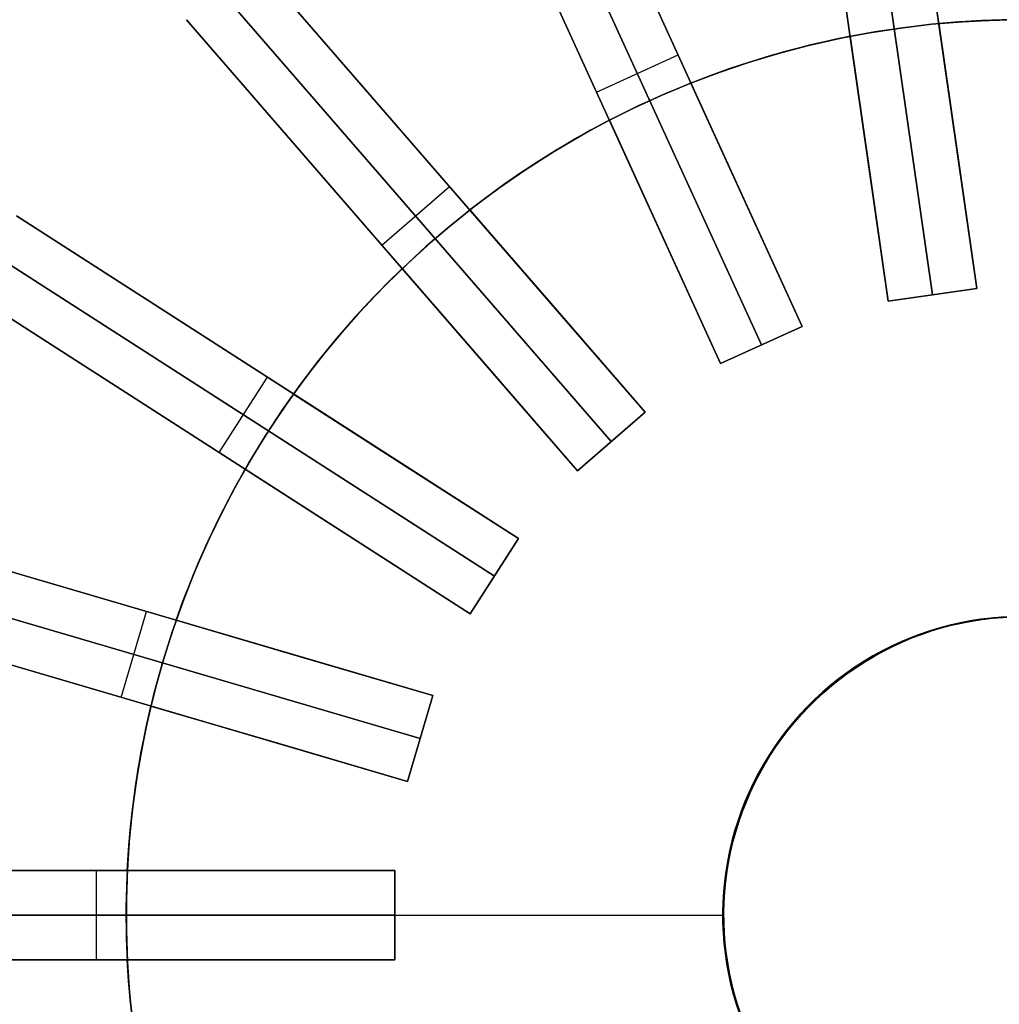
# Model space of a CAD drawing. Header units: millimetres. Extents: x 341 to 1119, y -256 to 516.
# Tile 7 of 18: x 596 to 727, y 118 to 250. Entities that reach past the tile are written whole.
import ezdxf

# ---------------------------------------------------------------- set-up
doc = ezdxf.new("R2010")
doc.units = ezdxf.units.MM

msp = doc.modelspace()

# ---------------------------------------------------------------- linework, layer by layer
for points in [[(723.98, 214), (712.6, 293.18)], [(712.6, 293.18), (723.98, 214)], [(706.66, 292.33), (718.05, 213.15)], [(718.05, 213.15), (706.66, 292.33)], [(700.72, 291.48), (712.11, 212.29)], [(712.11, 212.29), (700.72, 291.48)], [(700.56, 208.9), (667.33, 281.67)], [(667.33, 281.67), (700.56, 208.9)], [(661.87, 279.18), (695.11, 206.41)], [(695.11, 206.41), (661.87, 279.18)], [(656.41, 276.69), (689.65, 203.92)], [(689.65, 203.92), (656.41, 276.69)], [(679.53, 197.41), (627.14, 257.87)], [(627.14, 257.87), (679.53, 197.41)], [(622.6, 253.94), (674.99, 193.48)], [(674.99, 193.48), (622.6, 253.94)], [(731.04, 250), (726.88, 249.96), (722.71, 249.78), (718.56, 249.45), (714.42, 248.98), (710.3, 248.37), (706.21, 247.62), (702.14, 246.72), (698.1, 245.68), (694.11, 244.51), (690.16, 243.19), (686.25, 241.74), (682.4, 240.16), (678.61, 238.44), (674.87, 236.59), (671.21, 234.61), (667.61, 232.51), (664.09, 230.28), (660.65, 227.93), (657.29, 225.47), (654.02, 222.89), (650.85, 220.19), (647.76, 217.39), (644.78, 214.48), (641.9, 211.48), (639.12, 208.37), (636.46, 205.17), (633.91, 201.88), (631.47, 198.5), (629.15, 195.04), (626.96, 191.5), (624.88, 187.88), (622.94, 184.2), (621.12, 180.45), (619.44, 176.64), (617.88, 172.78), (616.47, 168.86), (615.19, 164.9), (614.04, 160.89), (613.04, 156.85), (612.18, 152.77), (611.46, 148.67), (610.88, 144.54), (610.45, 140.4), (610.16, 136.25), (610.02, 132.08), (610.02, 127.92), (610.16, 123.75), (610.45, 119.6), (610.88, 115.46)], [(618.07, 250.01), (670.46, 189.55)], [(670.46, 189.55), (618.07, 250.01)], [(741.12, 249.48), (738.42, 249.7), (735.7, 249.86), (732.96, 249.96), (730.18, 250), (727.39, 249.97), (724.57, 249.88), (721.73, 249.72), (718.88, 249.48)], [(741.12, 249.48), (738.42, 249.7), (735.7, 249.86), (732.96, 249.96), (730.18, 250), (727.39, 249.97), (724.57, 249.88), (721.73, 249.72), (718.88, 249.48)], [(741.12, 249.48), (738.27, 249.72), (735.43, 249.88), (732.61, 249.97), (729.82, 250), (727.04, 249.96), (724.3, 249.86), (721.58, 249.7), (718.88, 249.48)], [(741.12, 249.48), (738.27, 249.72), (735.43, 249.88), (732.61, 249.97), (729.82, 250), (727.04, 249.96), (724.3, 249.86), (721.58, 249.7), (718.88, 249.48)], [(741.12, 249.48), (738.42, 249.7), (735.7, 249.86), (732.96, 249.96), (730.18, 250), (727.39, 249.97), (724.57, 249.88), (721.73, 249.72), (718.88, 249.48)], [(718.88, 249.48), (721.58, 249.7), (724.3, 249.86), (727.04, 249.96), (729.82, 250), (732.61, 249.97), (735.43, 249.88), (738.27, 249.72), (741.12, 249.48)], [(721.42, 231.82), (718.88, 249.48)], [(718.88, 249.48), (721.42, 231.82)], [(721.42, 231.82), (718.88, 249.48)], [(718.88, 249.48), (721.42, 231.82)], [(707, 247.78), (704.36, 247.23), (701.7, 246.62), (699.04, 245.94), (696.37, 245.19), (693.69, 244.38), (691.02, 243.49), (688.34, 242.54), (685.67, 241.51)], [(707, 247.78), (704.36, 247.23), (701.7, 246.62), (699.04, 245.94), (696.37, 245.19), (693.69, 244.38), (691.02, 243.49), (688.34, 242.54), (685.67, 241.51)], [(707, 247.78), (704.2, 247.19), (701.44, 246.55), (698.71, 245.85), (696.02, 245.09), (693.37, 244.27), (690.76, 243.4), (688.19, 242.48), (685.67, 241.51)], [(707, 247.78), (704.2, 247.19), (701.44, 246.55), (698.71, 245.85), (696.02, 245.09), (693.37, 244.27), (690.76, 243.4), (688.19, 242.48), (685.67, 241.51)], [(707, 247.78), (704.36, 247.23), (701.7, 246.62), (699.04, 245.94), (696.37, 245.19), (693.69, 244.38), (691.02, 243.49), (688.34, 242.54), (685.67, 241.51)], [(685.67, 241.51), (688.19, 242.48), (690.76, 243.4), (693.37, 244.27), (696.02, 245.09), (698.71, 245.85), (701.44, 246.55), (704.2, 247.19), (707, 247.78)], [(707, 247.78), (709.54, 230.11)], [(709.54, 230.11), (707, 247.78)], [(707, 247.78), (709.54, 230.11)], [(709.54, 230.11), (707, 247.78)], [(673.03, 240.3), (683.95, 245.29)], [(673.03, 240.3), (683.95, 245.29)], [(693.09, 225.27), (685.67, 241.51)], [(685.67, 241.51), (693.09, 225.27)], [(693.09, 225.27), (685.67, 241.51)], [(685.67, 241.51), (693.09, 225.27)], [(674.75, 236.53), (672.37, 235.26), (669.99, 233.92), (667.63, 232.52), (665.28, 231.05), (662.94, 229.51), (660.62, 227.91), (658.32, 226.24), (656.05, 224.51)], [(674.75, 236.53), (672.37, 235.26), (669.99, 233.92), (667.63, 232.52), (665.28, 231.05), (662.94, 229.51), (660.62, 227.91), (658.32, 226.24), (656.05, 224.51)], [(674.75, 236.53), (672.23, 235.18), (669.76, 233.78), (667.34, 232.34), (664.97, 230.85), (662.66, 229.32), (660.4, 227.75), (658.2, 226.15), (656.05, 224.51)], [(674.75, 236.53), (672.23, 235.18), (669.76, 233.78), (667.34, 232.34), (664.97, 230.85), (662.66, 229.32), (660.4, 227.75), (658.2, 226.15), (656.05, 224.51)], [(674.75, 236.53), (672.37, 235.26), (669.99, 233.92), (667.63, 232.52), (665.28, 231.05), (662.94, 229.51), (660.62, 227.91), (658.32, 226.24), (656.05, 224.51)], [(656.05, 224.51), (658.2, 226.15), (660.4, 227.75), (662.66, 229.32), (664.97, 230.85), (667.34, 232.34), (669.76, 233.78), (672.23, 235.18), (674.75, 236.53)], [(674.75, 236.53), (682.17, 220.29)], [(682.17, 220.29), (674.75, 236.53)], [(674.75, 236.53), (682.17, 220.29)], [(682.17, 220.29), (674.75, 236.53)], [(723.98, 214), (721.42, 231.82)], [(721.42, 231.82), (723.98, 214)], [(723.98, 214), (721.42, 231.82)], [(721.42, 231.82), (723.98, 214)], [(709.54, 230.11), (712.11, 212.29)], [(712.11, 212.29), (709.54, 230.11)], [(709.54, 230.11), (712.11, 212.29)], [(712.11, 212.29), (709.54, 230.11)], [(644.26, 219.78), (653.33, 227.64)], [(644.26, 219.78), (653.33, 227.64)], [(667.74, 211.02), (656.05, 224.51)], [(656.05, 224.51), (667.74, 211.02)], [(667.74, 211.02), (656.05, 224.51)], [(656.05, 224.51), (667.74, 211.02)], [(700.56, 208.9), (693.09, 225.27)], [(693.09, 225.27), (700.56, 208.9)], [(700.56, 208.9), (693.09, 225.27)], [(693.09, 225.27), (700.56, 208.9)], [(662.58, 180.46), (595.28, 223.71)], [(595.28, 223.71), (662.58, 180.46)], [(682.17, 220.29), (689.65, 203.92)], [(689.65, 203.92), (682.17, 220.29)], [(682.17, 220.29), (689.65, 203.92)], [(689.65, 203.92), (682.17, 220.29)], [(592.03, 218.67), (659.33, 175.41)], [(659.33, 175.41), (592.03, 218.67)], [(646.98, 216.65), (645.05, 214.76), (643.15, 212.8), (641.27, 210.79), (639.43, 208.72), (637.62, 206.59), (635.85, 204.4), (634.11, 202.15), (632.42, 199.84)], [(646.98, 216.65), (645.05, 214.76), (643.15, 212.8), (641.27, 210.79), (639.43, 208.72), (637.62, 206.59), (635.85, 204.4), (634.11, 202.15), (632.42, 199.84)], [(646.98, 216.65), (644.94, 214.64), (642.96, 212.61), (641.04, 210.54), (639.19, 208.45), (637.4, 206.33), (635.68, 204.18), (634.02, 202.02), (632.42, 199.84)], [(646.98, 216.65), (644.94, 214.64), (642.96, 212.61), (641.04, 210.54), (639.19, 208.45), (637.4, 206.33), (635.68, 204.18), (634.02, 202.02), (632.42, 199.84)], [(646.98, 216.65), (645.05, 214.76), (643.15, 212.8), (641.27, 210.79), (639.43, 208.72), (637.62, 206.59), (635.85, 204.4), (634.11, 202.15), (632.42, 199.84)], [(632.42, 199.84), (634.02, 202.02), (635.68, 204.18), (637.4, 206.33), (639.19, 208.45), (641.04, 210.54), (642.96, 212.61), (644.94, 214.64), (646.98, 216.65)], [(646.98, 216.65), (658.67, 203.16)], [(658.67, 203.16), (646.98, 216.65)], [(646.98, 216.65), (658.67, 203.16)], [(658.67, 203.16), (646.98, 216.65)], [(712.11, 212.29), (723.98, 214)], [(723.98, 214), (712.11, 212.29)], [(723.98, 214), (712.11, 212.29)], [(723.98, 214), (712.11, 212.29)], [(723.98, 214), (712.11, 212.29)], [(723.98, 214), (712.11, 212.29)], [(712.11, 212.29), (723.98, 214)], [(712.11, 212.29), (723.98, 214)], [(712.11, 212.29), (723.98, 214)], [(588.79, 213.62), (656.09, 170.37)], [(656.09, 170.37), (588.79, 213.62)], [(679.53, 197.41), (667.74, 211.02)], [(667.74, 211.02), (679.53, 197.41)], [(679.53, 197.41), (667.74, 211.02)], [(667.74, 211.02), (679.53, 197.41)], [(689.65, 203.92), (700.56, 208.9)], [(700.56, 208.9), (689.65, 203.92)], [(700.56, 208.9), (689.65, 203.92)], [(700.56, 208.9), (689.65, 203.92)], [(700.56, 208.9), (689.65, 203.92)], [(700.56, 208.9), (689.65, 203.92)], [(689.65, 203.92), (700.56, 208.9)], [(689.65, 203.92), (700.56, 208.9)], [(689.65, 203.92), (700.56, 208.9)], [(622.44, 191.99), (628.93, 202.09)], [(622.44, 191.99), (628.93, 202.09)], [(658.67, 203.16), (670.46, 189.55)], [(670.46, 189.55), (658.67, 203.16)], [(658.67, 203.16), (670.46, 189.55)], [(670.46, 189.55), (658.67, 203.16)], [(647.44, 190.19), (632.42, 199.84)], [(632.42, 199.84), (647.44, 190.19)], [(647.44, 190.19), (632.42, 199.84)], [(632.42, 199.84), (647.44, 190.19)], [(670.46, 189.55), (679.53, 197.41)], [(679.53, 197.41), (670.46, 189.55)], [(679.53, 197.41), (670.46, 189.55)], [(679.53, 197.41), (670.46, 189.55)], [(679.53, 197.41), (670.46, 189.55)], [(679.53, 197.41), (670.46, 189.55)], [(670.46, 189.55), (679.53, 197.41)], [(670.46, 189.55), (679.53, 197.41)], [(670.46, 189.55), (679.53, 197.41)], [(662.58, 180.46), (647.44, 190.19)], [(647.44, 190.19), (662.58, 180.46)], [(662.58, 180.46), (647.44, 190.19)], [(647.44, 190.19), (662.58, 180.46)], [(625.93, 189.75), (624.61, 187.39), (623.34, 184.98), (622.11, 182.52), (620.92, 180.02), (619.78, 177.46), (618.7, 174.86), (617.67, 172.21), (616.7, 169.52)], [(625.93, 189.75), (624.61, 187.39), (623.34, 184.98), (622.11, 182.52), (620.92, 180.02), (619.78, 177.46), (618.7, 174.86), (617.67, 172.21), (616.7, 169.52)], [(625.93, 189.75), (624.54, 187.25), (623.21, 184.74), (621.96, 182.21), (620.77, 179.68), (619.65, 177.15), (618.6, 174.61), (617.61, 172.06), (616.7, 169.52)], [(625.93, 189.75), (624.54, 187.25), (623.21, 184.74), (621.96, 182.21), (620.77, 179.68), (619.65, 177.15), (618.6, 174.61), (617.61, 172.06), (616.7, 169.52)], [(625.93, 189.75), (624.61, 187.39), (623.34, 184.98), (622.11, 182.52), (620.92, 180.02), (619.78, 177.46), (618.7, 174.86), (617.67, 172.21), (616.7, 169.52)], [(616.7, 169.52), (617.61, 172.06), (618.6, 174.61), (619.65, 177.15), (620.77, 179.68), (621.96, 182.21), (623.21, 184.74), (624.54, 187.25), (625.93, 189.75)], [(625.93, 189.75), (640.95, 180.1)], [(640.95, 180.1), (625.93, 189.75)], [(625.93, 189.75), (640.95, 180.1)], [(640.95, 180.1), (625.93, 189.75)], [(651.09, 159.42), (574.33, 181.96)], [(574.33, 181.96), (651.09, 159.42)], [(640.95, 180.1), (656.09, 170.37)], [(656.09, 170.37), (640.95, 180.1)], [(640.95, 180.1), (656.09, 170.37)], [(656.09, 170.37), (640.95, 180.1)], [(656.09, 170.37), (662.58, 180.46)], [(662.58, 180.46), (656.09, 170.37)], [(662.58, 180.46), (656.09, 170.37)], [(662.58, 180.46), (656.09, 170.37)], [(662.58, 180.46), (656.09, 170.37)], [(662.58, 180.46), (656.09, 170.37)], [(656.09, 170.37), (662.58, 180.46)], [(656.09, 170.37), (662.58, 180.46)], [(656.09, 170.37), (662.58, 180.46)], [(572.64, 176.2), (649.4, 153.67)], [(649.4, 153.67), (572.64, 176.2)], [(570.95, 170.45), (647.71, 147.91)], [(647.71, 147.91), (570.95, 170.45)], [(609.33, 159.18), (612.71, 170.69)], [(609.33, 159.18), (612.71, 170.69)], [(633.82, 164.49), (616.7, 169.52)], [(616.7, 169.52), (633.82, 164.49)], [(633.82, 164.49), (616.7, 169.52)], [(616.7, 169.52), (633.82, 164.49)], [(727.57, 169.93), (726.19, 169.82), (724.81, 169.66), (723.43, 169.46), (722.07, 169.21), (720.71, 168.91), (719.37, 168.56), (718.04, 168.17), (716.72, 167.73), (715.42, 167.25), (714.13, 166.72), (712.87, 166.15), (711.62, 165.53), (710.4, 164.87), (709.2, 164.17), (708.03, 163.43), (706.88, 162.64), (705.76, 161.82), (704.67, 160.96), (703.62, 160.06), (702.59, 159.13), (701.59, 158.16), (700.63, 157.16), (699.71, 156.12), (698.82, 155.06), (697.97, 153.96), (697.16, 152.83), (696.38, 151.68), (695.65, 150.5), (694.96, 149.29), (694.31, 148.07), (693.71, 146.82), (693.15, 145.55), (692.63, 144.26), (692.16, 142.95), (691.73, 141.63), (691.35, 140.3), (691.01, 138.95), (690.73, 137.59), (690.49, 136.22), (690.29, 134.85), (690.15, 133.47), (690.05, 132.08), (690.01, 130.69), (690.01, 129.31), (690.05, 127.92), (690.15, 126.53), (690.29, 125.15), (690.49, 123.78), (690.73, 122.41), (691.01, 121.05), (691.35, 119.7), (691.73, 118.37), (692.16, 117.05)], [(692.16, 117.05), (691.73, 118.37), (691.35, 119.7), (691.01, 121.05), (690.73, 122.41), (690.49, 123.78), (690.29, 125.15), (690.15, 126.53), (690.05, 127.92), (690.01, 129.31), (690.01, 130.69), (690.05, 132.08), (690.15, 133.47), (690.29, 134.85), (690.49, 136.22), (690.73, 137.59), (691.01, 138.95), (691.35, 140.3), (691.73, 141.63), (692.16, 142.95), (692.63, 144.26), (693.15, 145.55), (693.71, 146.82), (694.31, 148.07), (694.96, 149.29), (695.65, 150.5), (696.38, 151.68), (697.16, 152.83), (697.97, 153.96), (698.82, 155.06), (699.71, 156.12), (700.63, 157.16), (701.59, 158.16), (702.59, 159.13), (703.62, 160.06), (704.67, 160.96), (705.76, 161.82), (706.88, 162.64), (708.03, 163.43), (709.2, 164.17), (710.4, 164.87), (711.62, 165.53), (712.87, 166.15), (714.13, 166.72), (715.42, 167.25), (716.72, 167.73), (718.04, 168.17), (719.37, 168.56), (720.71, 168.91), (722.07, 169.21), (723.43, 169.46), (724.81, 169.66), (726.19, 169.82), (727.57, 169.93)], [(651.09, 159.42), (633.82, 164.49)], [(633.82, 164.49), (651.09, 159.42)], [(651.09, 159.42), (633.82, 164.49)], [(633.82, 164.49), (651.09, 159.42)], [(647.71, 147.91), (651.09, 159.42)], [(651.09, 159.42), (647.71, 147.91)], [(651.09, 159.42), (647.71, 147.91)], [(651.09, 159.42), (647.71, 147.91)], [(651.09, 159.42), (647.71, 147.91)], [(651.09, 159.42), (647.71, 147.91)], [(647.71, 147.91), (651.09, 159.42)], [(647.71, 147.91), (651.09, 159.42)], [(647.71, 147.91), (651.09, 159.42)], [(613.31, 158.01), (612.71, 155.37), (612.17, 152.7), (611.68, 150), (611.25, 147.26), (610.88, 144.49), (610.57, 141.69), (610.33, 138.86), (610.15, 136)], [(613.31, 158.01), (612.71, 155.37), (612.17, 152.7), (611.68, 150), (611.25, 147.26), (610.88, 144.49), (610.57, 141.69), (610.33, 138.86), (610.15, 136)], [(613.31, 158.01), (612.68, 155.22), (612.12, 152.43), (611.62, 149.66), (611.2, 146.9), (610.84, 144.15), (610.54, 141.41), (610.32, 138.7), (610.15, 136)], [(613.31, 158.01), (612.68, 155.22), (612.12, 152.43), (611.62, 149.66), (611.2, 146.9), (610.84, 144.15), (610.54, 141.41), (610.32, 138.7), (610.15, 136)], [(613.31, 158.01), (612.71, 155.37), (612.17, 152.7), (611.68, 150), (611.25, 147.26), (610.88, 144.49), (610.57, 141.69), (610.33, 138.86), (610.15, 136)], [(610.15, 136), (610.32, 138.7), (610.54, 141.41), (610.84, 144.15), (611.2, 146.9), (611.62, 149.66), (612.12, 152.43), (612.68, 155.22), (613.31, 158.01)], [(613.31, 158.01), (630.44, 152.98)], [(630.44, 152.98), (613.31, 158.01)], [(613.31, 158.01), (630.44, 152.98)], [(630.44, 152.98), (613.31, 158.01)], [(630.44, 152.98), (647.71, 147.91)], [(647.71, 147.91), (630.44, 152.98)], [(630.44, 152.98), (647.71, 147.91)], [(647.71, 147.91), (630.44, 152.98)], [(646, 136), (566, 136)], [(566, 136), (646, 136)], [(606, 124), (606, 136)], [(606, 124), (606, 136)], [(628, 136), (610.15, 136)], [(610.15, 136), (628, 136)], [(628, 136), (610.15, 136)], [(610.15, 136), (628, 136)], [(646, 136), (628, 136)], [(628, 136), (646, 136)], [(646, 136), (628, 136)], [(628, 136), (646, 136)], [(646, 124), (646, 136)], [(646, 136), (646, 124)], [(646, 136), (646, 124)], [(646, 136), (646, 124)], [(646, 136), (646, 124)], [(646, 136), (646, 124)], [(646, 124), (646, 136)], [(646, 124), (646, 136)], [(646, 124), (646, 136)], [(566, 130), (646, 130)], [(646, 130), (566, 130)], [(566, 130), (610, 130)], [(566, 130), (610, 130)], [(646, 130), (690, 130)], [(646, 130), (690, 130)], [(646, 130), (690, 130)], [(646, 130), (690, 130)], [(566, 124), (646, 124)], [(646, 124), (566, 124)], [(610.15, 124), (610.32, 121.3), (610.54, 118.59), (610.84, 115.85), (611.2, 113.1), (611.62, 110.34), (612.12, 107.57), (612.68, 104.78), (613.31, 101.99)], [(610.15, 124), (610.32, 121.3), (610.54, 118.59), (610.84, 115.85), (611.2, 113.1), (611.62, 110.34), (612.12, 107.57), (612.68, 104.78), (613.31, 101.99)], [(610.15, 124), (628, 124)], [(628, 124), (610.15, 124)], [(610.15, 124), (610.33, 121.14), (610.57, 118.31), (610.88, 115.51), (611.25, 112.74), (611.68, 110), (612.17, 107.3), (612.71, 104.63), (613.31, 101.99)], [(610.15, 124), (610.33, 121.14), (610.57, 118.31), (610.88, 115.51), (611.25, 112.74), (611.68, 110), (612.17, 107.3), (612.71, 104.63), (613.31, 101.99)], [(610.15, 124), (628, 124)], [(628, 124), (610.15, 124)], [(610.15, 124), (610.32, 121.3), (610.54, 118.59), (610.84, 115.85), (611.2, 113.1), (611.62, 110.34), (612.12, 107.57), (612.68, 104.78), (613.31, 101.99)], [(613.31, 101.99), (612.71, 104.63), (612.17, 107.3), (611.68, 110), (611.25, 112.74), (610.88, 115.51), (610.57, 118.31), (610.33, 121.14), (610.15, 124)], [(628, 124), (646, 124)], [(646, 124), (628, 124)], [(628, 124), (646, 124)], [(646, 124), (628, 124)]]:
    msp.add_lwpolyline(points)
at = {"extrusion": (4.16667e-05, -5.99076e-06, 1)}
for points in [[(850, 130), (849.93, 134.18), (849.71, 138.35), (849.35, 142.52), (848.84, 146.66), (848.19, 150.79), (847.39, 154.89), (846.45, 158.97), (845.37, 163.01), (844.15, 167), (842.8, 170.96), (841.3, 174.86), (839.67, 178.71), (837.91, 182.5), (836.01, 186.22), (833.99, 189.88), (831.84, 193.46), (829.57, 196.97), (827.18, 200.4), (824.67, 203.74), (822.04, 206.99), (819.31, 210.15), (816.46, 213.21), (813.51, 216.17), (810.46, 219.03), (807.31, 221.78), (804.07, 224.41), (800.74, 226.93), (797.32, 229.34), (793.82, 231.62), (790.24, 233.78), (786.59, 235.82), (782.87, 237.72), (779.09, 239.5), (775.25, 241.14), (771.35, 242.65), (767.4, 244.02), (763.41, 245.26), (759.37, 246.35), (755.3, 247.3), (751.2, 248.11), (747.08, 248.78), (742.93, 249.3), (738.77, 249.68), (734.6, 249.91), (730.42, 250), (726.24, 249.94), (722.06, 249.74), (717.9, 249.39), (713.75, 248.89), (709.62, 248.26), (705.51, 247.48), (701.44, 246.55), (697.4, 245.49), (693.4, 244.28), (689.44, 242.94), (685.53, 241.46), (681.68, 239.84), (677.88, 238.09), (674.15, 236.21), (670.48, 234.2), (666.89, 232.06), (663.38, 229.81), (659.94, 227.42), (656.59, 224.93), (653.33, 222.31), (650.16, 219.59), (647.09, 216.75), (644.12, 213.81), (641.25, 210.77), (638.49, 207.63), (635.85, 204.4), (633.31, 201.07), (630.9, 197.66), (628.6, 194.17), (626.43, 190.6), (624.38, 186.96), (622.46, 183.25), (620.67, 179.47), (619.02, 175.63), (617.49, 171.74), (616.11, 167.8), (614.86, 163.81)], [(614.86, 163.81), (613.76, 159.8), (612.8, 155.76), (611.98, 151.69), (611.3, 147.59), (610.76, 143.47), (610.36, 139.34), (610.11, 135.19), (610, 131.04), (610.04, 126.88), (610.22, 122.73), (610.54, 118.59), (611.01, 114.47), (611.62, 110.36), (612.37, 106.27), (613.26, 102.21), (614.29, 98.19), (615.46, 94.2), (616.77, 90.26), (618.21, 86.37), (619.79, 82.52), (621.5, 78.74), (623.34, 75.01), (625.31, 71.35), (627.4, 67.77), (629.62, 64.25), (631.95, 60.82), (634.4, 57.46), (636.97, 54.2), (639.65, 51.02), (642.44, 47.95), (645.33, 44.96), (648.33, 42.08), (651.42, 39.31), (654.6, 36.64), (657.88, 34.09), (661.24, 31.65), (664.69, 29.33), (668.21, 27.13), (671.81, 25.05), (675.48, 23.1), (679.21, 21.28), (683, 19.59), (686.85, 18.03), (690.75, 16.6), (694.7, 15.31), (698.69, 14.16), (702.72, 13.14), (706.78, 12.27), (710.87, 11.53), (714.98, 10.94), (719.11, 10.5), (723.25, 10.19), (727.4, 10.03), (731.56, 10.01), (735.71, 10.14), (739.86, 10.41), (743.99, 10.82), (748.11, 11.37), (752.2, 12.07), (756.27, 12.91), (760.31, 13.89), (764.31, 15.01), (768.27, 16.26), (772.18, 17.66), (776.04, 19.18), (779.85, 20.84), (783.6, 22.63), (787.28, 24.55), (790.9, 26.6), (794.44, 28.77), (797.9, 31.06), (801.29, 33.47), (804.59, 36), (807.8, 38.63), (810.91, 41.38), (813.93, 44.23), (816.85, 47.19), (819.66, 50.25), (822.37, 53.4), (824.97, 56.64), (827.45, 59.97), (829.81, 63.39), (832.06, 66.88), (834.18, 70.45), (836.18, 74.09), (838.05, 77.8), (839.79, 81.57), (841.4, 85.4), (842.88, 89.28), (844.22, 93.21), (845.43, 97.19), (846.49, 101.2), (847.42, 105.25), (848.21, 109.33), (848.85, 113.44), (849.35, 117.56), (849.71, 121.7), (849.93, 125.85), (850, 130)]]:
    msp.add_lwpolyline(points, dxfattribs=at)
at = {"extrusion": (-4.16667e-05, 5.99076e-06, 1)}
for points in [[(614.86, 163.81), (616.11, 167.8), (617.49, 171.74), (619.02, 175.63), (620.67, 179.47), (622.46, 183.25), (624.38, 186.96), (626.43, 190.6), (628.6, 194.17), (630.9, 197.66), (633.31, 201.07), (635.85, 204.4), (638.49, 207.63), (641.25, 210.77), (644.12, 213.81), (647.09, 216.75), (650.16, 219.59), (653.33, 222.31), (656.59, 224.93), (659.94, 227.42), (663.38, 229.81), (666.89, 232.06), (670.48, 234.2), (674.15, 236.21), (677.88, 238.09), (681.68, 239.84), (685.53, 241.46), (689.44, 242.94), (693.4, 244.28), (697.4, 245.49), (701.44, 246.55), (705.51, 247.48), (709.62, 248.26), (713.75, 248.89), (717.9, 249.39), (722.06, 249.74), (726.24, 249.94), (730.42, 250), (734.6, 249.91), (738.77, 249.68), (742.93, 249.3), (747.08, 248.78), (751.2, 248.11), (755.3, 247.3), (759.37, 246.35), (763.41, 245.26), (767.4, 244.02), (771.35, 242.65), (775.25, 241.14), (779.09, 239.5), (782.87, 237.72), (786.59, 235.82), (790.24, 233.78), (793.82, 231.62), (797.32, 229.34), (800.74, 226.93), (804.07, 224.41), (807.31, 221.78), (810.46, 219.03), (813.51, 216.17), (816.46, 213.21), (819.31, 210.15), (822.04, 206.99), (824.67, 203.74), (827.18, 200.4), (829.57, 196.97), (831.84, 193.46), (833.99, 189.88), (836.01, 186.22), (837.91, 182.5), (839.67, 178.71), (841.3, 174.86), (842.8, 170.96), (844.15, 167), (845.37, 163.01), (846.45, 158.97), (847.39, 154.89), (848.19, 150.79), (848.84, 146.66), (849.35, 142.52), (849.71, 138.35), (849.93, 134.18), (850, 130)], [(850, 130), (849.93, 125.85), (849.71, 121.7), (849.35, 117.56), (848.85, 113.44), (848.21, 109.33), (847.42, 105.25), (846.49, 101.2), (845.43, 97.19), (844.22, 93.21), (842.88, 89.28), (841.4, 85.4), (839.79, 81.57), (838.05, 77.8), (836.18, 74.09), (834.18, 70.45), (832.06, 66.88), (829.81, 63.39), (827.45, 59.97), (824.97, 56.64), (822.37, 53.4), (819.66, 50.25), (816.85, 47.19), (813.93, 44.23), (810.91, 41.38), (807.8, 38.63), (804.59, 36), (801.29, 33.47), (797.9, 31.06), (794.44, 28.77), (790.9, 26.6), (787.28, 24.55), (783.6, 22.63), (779.85, 20.84), (776.04, 19.18), (772.18, 17.66), (768.27, 16.26), (764.31, 15.01), (760.31, 13.89), (756.27, 12.91), (752.2, 12.07), (748.11, 11.37), (743.99, 10.82), (739.86, 10.41), (735.71, 10.14), (731.56, 10.01), (727.4, 10.03), (723.25, 10.19), (719.11, 10.5), (714.98, 10.94), (710.87, 11.53), (706.78, 12.27), (702.72, 13.14), (698.69, 14.16), (694.7, 15.31), (690.75, 16.6), (686.85, 18.03), (683, 19.59), (679.21, 21.28), (675.48, 23.1), (671.81, 25.05), (668.21, 27.13), (664.69, 29.33), (661.24, 31.65), (657.88, 34.09), (654.6, 36.64), (651.42, 39.31), (648.33, 42.08), (645.33, 44.96), (642.44, 47.95), (639.65, 51.02), (636.97, 54.2), (634.4, 57.46), (631.95, 60.82), (629.62, 64.25), (627.4, 67.77), (625.31, 71.35), (623.34, 75.01), (621.5, 78.74), (619.79, 82.52), (618.21, 86.37), (616.77, 90.26), (615.46, 94.2), (614.29, 98.19), (613.26, 102.21), (612.37, 106.27), (611.62, 110.36), (611.01, 114.47), (610.54, 118.59), (610.22, 122.73), (610.04, 126.88), (610, 131.04), (610.11, 135.19), (610.36, 139.34), (610.76, 143.47), (611.3, 147.59), (611.98, 151.69), (612.8, 155.76), (613.76, 159.8), (614.86, 163.81)]]:
    msp.add_lwpolyline(points, dxfattribs=at)
at = {"extrusion": (1, 0, 0)}
for points in [[(249.48, 600), (249.48, 612)], [(249.48, 788), (249.48, 800)], [(247.78, 612), (247.78, 600)], [(247.78, 788), (247.78, 800)], [(241.51, 600), (241.51, 612)], [(241.51, 788), (241.51, 800)], [(236.53, 612), (236.53, 600)], [(236.53, 788), (236.53, 800)], [(224.51, 600), (224.51, 612)], [(224.51, 788), (224.51, 800)], [(216.65, 612), (216.65, 600)], [(216.65, 788), (216.65, 800)], [(214, 612), (214, 788)], [(214, 800), (214, 840)], [(214, 560), (214, 600)], [(213.15, 788), (213.15, 612)], [(213.15, 840), (213.15, 800)], [(213.15, 600), (213.15, 560)], [(212.29, 600), (212.29, 560)], [(212.29, 788), (212.29, 612)], [(212.29, 840), (212.29, 800)], [(208.9, 612), (208.9, 788)], [(208.9, 800), (208.9, 840)], [(208.9, 560), (208.9, 600)], [(206.41, 788), (206.41, 612)], [(206.41, 840), (206.41, 800)], [(206.41, 600), (206.41, 560)], [(203.92, 600), (203.92, 560)], [(203.92, 788), (203.92, 612)], [(203.92, 840), (203.92, 800)], [(199.84, 600), (199.84, 612)], [(199.84, 788), (199.84, 800)], [(197.41, 612), (197.41, 788)], [(197.41, 800), (197.41, 840)], [(197.41, 560), (197.41, 600)], [(193.48, 788), (193.48, 612)], [(193.48, 840), (193.48, 800)], [(193.48, 600), (193.48, 560)], [(189.75, 612), (189.75, 600)], [(189.75, 788), (189.75, 800)], [(189.55, 600), (189.55, 560)], [(189.55, 788), (189.55, 612)], [(189.55, 840), (189.55, 800)], [(180.46, 612), (180.46, 788)], [(180.46, 800), (180.46, 840)], [(180.46, 560), (180.46, 600)], [(175.41, 788), (175.41, 612)], [(175.41, 840), (175.41, 800)], [(175.41, 600), (175.41, 560)], [(170.37, 600), (170.37, 560)], [(170.37, 788), (170.37, 612)], [(170.37, 840), (170.37, 800)], [(169.52, 600), (169.52, 612)], [(169.52, 788), (169.52, 800)], [(159.42, 612), (159.42, 788)], [(159.42, 800), (159.42, 840)], [(159.42, 560), (159.42, 600)], [(158.01, 600), (158.01, 612)], [(158.01, 788), (158.01, 800)], [(153.67, 788), (153.67, 612)], [(153.67, 840), (153.67, 800)], [(153.67, 600), (153.67, 560)], [(147.91, 600), (147.91, 560)], [(147.91, 788), (147.91, 612)], [(147.91, 840), (147.91, 800)], [(136, 600), (136, 612)], [(136, 788), (136, 800)], [(136, 612), (136, 788)], [(136, 800), (136, 840)], [(136, 560), (136, 600)], [(130, -6.01), (130, 6.01)], [(130, 788), (130, 612)], [(130, 840), (130, 800)], [(130, 600), (130, 560)], [(130, 599.99), (130, 612.01)], [(130, 800.01), (130, 787.99)], [(124, 600), (124, 612)], [(124, 788), (124, 800)], [(124, 600), (124, 560)], [(124, 788), (124, 612)], [(124, 840), (124, 800)]]:
    msp.add_lwpolyline(points, dxfattribs=at)
at = {"extrusion": (0.000125, -1.79723e-05, 1)}
for points in [[(769.92, 130.01), (769.9, 131.4), (769.83, 132.79), (769.71, 134.18), (769.54, 135.57), (769.32, 136.94), (769.05, 138.31), (768.74, 139.67), (768.38, 141.01), (767.98, 142.34), (767.52, 143.66), (767.03, 144.96), (766.48, 146.25), (765.89, 147.51), (765.26, 148.75), (764.59, 149.97), (763.87, 151.17), (763.12, 152.33), (762.32, 153.48), (761.48, 154.59), (760.61, 155.67), (759.69, 156.73), (758.75, 157.75), (757.76, 158.73), (756.75, 159.69), (755.7, 160.6), (754.61, 161.48), (753.5, 162.32), (752.36, 163.12), (751.2, 163.89), (750.01, 164.61), (748.79, 165.28), (747.55, 165.92), (746.29, 166.51), (745.01, 167.06), (743.71, 167.56), (742.39, 168.02), (741.06, 168.43), (739.72, 168.79), (738.36, 169.11), (736.99, 169.38), (735.62, 169.6), (734.24, 169.78), (732.85, 169.9), (731.46, 169.98), (730.06, 170.01), (728.67, 169.99), (727.28, 169.92), (725.89, 169.81), (724.51, 169.64), (723.13, 169.43), (721.76, 169.17), (720.4, 168.86), (719.06, 168.51), (717.72, 168.1), (716.4, 167.66), (715.1, 167.16), (713.82, 166.62), (712.55, 166.04), (711.31, 165.41), (710.09, 164.74), (708.89, 164.03), (707.72, 163.28), (706.57, 162.49), (705.45, 161.65), (704.37, 160.78), (703.31, 159.87), (702.29, 158.93), (701.3, 157.95), (700.34, 156.93), (699.42, 155.89), (698.54, 154.81), (697.7, 153.7), (696.89, 152.57), (696.13, 151.4), (695.4, 150.21), (694.72, 149), (694.08, 147.76), (693.48, 146.5), (692.93, 145.22), (692.42, 143.92), (691.96, 142.61), (691.55, 141.28)], [(769.9, 130.01), (769.88, 131.41), (769.8, 132.8), (769.68, 134.19), (769.51, 135.57), (769.3, 136.94), (769.03, 138.31), (768.72, 139.67), (768.36, 141.02), (767.95, 142.35), (767.5, 143.67), (767, 144.97), (766.46, 146.25), (765.87, 147.51), (765.24, 148.75), (764.57, 149.97), (763.85, 151.17), (763.09, 152.34), (762.29, 153.48), (761.46, 154.59), (760.58, 155.68), (759.67, 156.73), (758.72, 157.75), (757.74, 158.74), (756.72, 159.69), (755.67, 160.61), (754.59, 161.48), (753.48, 162.33), (752.34, 163.13), (751.17, 163.89), (749.98, 164.61), (748.77, 165.29), (747.53, 165.92), (746.26, 166.51), (744.98, 167.06), (743.68, 167.56), (742.37, 168.02), (741.04, 168.43), (739.69, 168.8), (738.34, 169.11), (736.97, 169.38), (735.59, 169.61), (734.21, 169.78), (732.82, 169.91), (731.43, 169.98), (730.04, 170.01), (728.65, 169.99), (727.26, 169.93), (725.87, 169.81), (724.48, 169.65), (723.11, 169.43), (721.74, 169.17), (720.38, 168.86), (719.03, 168.51), (717.7, 168.11), (716.38, 167.66), (715.08, 167.17), (713.79, 166.63), (712.53, 166.04), (711.28, 165.42), (710.06, 164.75), (708.87, 164.04), (707.69, 163.28), (706.55, 162.49), (705.43, 161.66), (704.34, 160.78), (703.29, 159.88), (702.26, 158.93), (701.27, 157.95), (700.32, 156.94), (699.4, 155.89), (698.52, 154.81), (697.67, 153.71), (696.87, 152.57), (696.1, 151.4), (695.38, 150.21), (694.69, 149), (694.05, 147.76), (693.46, 146.5), (692.91, 145.22), (692.4, 143.93), (691.94, 142.61), (691.52, 141.28)], [(691.55, 141.28), (691.18, 139.94), (690.86, 138.6), (690.58, 137.24), (690.36, 135.87), (690.18, 134.5), (690.05, 133.12), (689.96, 131.74), (689.93, 130.36), (689.94, 128.97), (690, 127.59), (690.11, 126.21), (690.26, 124.83), (690.46, 123.46), (690.71, 122.1), (691.01, 120.75), (691.36, 119.41), (691.75, 118.08), (692.18, 116.76), (692.66, 115.47), (693.19, 114.19), (693.76, 112.92), (694.37, 111.68), (695.03, 110.46), (695.72, 109.27), (696.46, 108.09), (697.24, 106.95), (698.06, 105.83), (698.92, 104.74), (699.81, 103.69), (700.74, 102.66), (701.7, 101.67), (702.7, 100.71), (703.73, 99.78), (704.79, 98.89), (705.88, 98.04), (707.01, 97.23), (708.15, 96.45), (709.33, 95.72), (710.53, 95.03), (711.75, 94.38), (712.99, 93.77), (714.26, 93.21), (715.54, 92.69), (716.84, 92.21), (718.16, 91.78), (719.49, 91.4), (720.83, 91.06), (722.19, 90.77), (723.55, 90.52), (724.92, 90.33), (726.3, 90.18), (727.68, 90.07), (729.06, 90.02), (730.44, 90.01), (731.83, 90.06), (733.21, 90.15), (734.59, 90.28), (735.96, 90.47), (737.33, 90.7), (738.68, 90.98), (740.03, 91.31), (741.36, 91.68), (742.68, 92.1), (743.98, 92.56), (745.27, 93.07), (746.54, 93.63), (747.79, 94.22), (749.02, 94.86), (750.22, 95.54), (751.4, 96.27), (752.56, 97.03), (753.69, 97.83), (754.79, 98.68), (755.86, 99.56), (756.9, 100.47), (757.9, 101.42), (758.87, 102.41), (759.81, 103.43), (760.71, 104.48), (761.58, 105.56), (762.41, 106.67), (763.2, 107.81), (763.94, 108.97), (764.65, 110.16), (765.32, 111.37), (765.94, 112.61), (766.52, 113.87), (767.06, 115.14), (767.55, 116.44), (768, 117.75), (768.4, 119.07), (768.76, 120.41), (769.07, 121.76), (769.33, 123.12), (769.54, 124.49), (769.71, 125.86), (769.83, 127.24), (769.9, 128.63), (769.92, 130.01)], [(691.52, 141.28), (691.15, 139.95), (690.83, 138.6), (690.56, 137.24), (690.33, 135.88), (690.15, 134.51), (690.02, 133.13), (689.94, 131.74), (689.9, 130.36), (689.91, 128.98), (689.97, 127.59), (690.08, 126.21), (690.24, 124.84), (690.44, 123.47), (690.69, 122.1), (690.99, 120.75), (691.33, 119.41), (691.72, 118.08), (692.16, 116.77), (692.64, 115.47), (693.17, 114.19), (693.73, 112.93), (694.35, 111.69), (695, 110.47), (695.7, 109.27), (696.44, 108.1), (697.22, 106.95), (698.04, 105.84), (698.89, 104.75), (699.79, 103.69), (700.71, 102.66), (701.68, 101.67), (702.68, 100.71), (703.71, 99.78), (704.77, 98.9), (705.86, 98.04), (706.98, 97.23), (708.13, 96.46), (709.3, 95.72), (710.5, 95.03), (711.73, 94.38), (712.97, 93.77), (714.24, 93.21), (715.52, 92.69), (716.82, 92.21), (718.13, 91.78), (719.47, 91.4), (720.81, 91.06), (722.16, 90.77), (723.52, 90.53), (724.9, 90.33), (726.27, 90.18), (727.65, 90.08), (729.04, 90.02), (730.42, 90.02), (731.8, 90.06), (733.19, 90.15), (734.56, 90.29), (735.94, 90.47), (737.3, 90.7), (738.66, 90.98), (740, 91.31), (741.34, 91.68), (742.66, 92.1), (743.96, 92.57), (745.25, 93.08), (746.52, 93.63), (747.77, 94.23), (749, 94.87), (750.2, 95.55), (751.38, 96.27), (752.54, 97.03), (753.66, 97.84), (754.76, 98.68), (755.83, 99.56), (756.87, 100.47), (757.88, 101.43), (758.85, 102.41), (759.79, 103.43), (760.69, 104.48), (761.56, 105.56), (762.38, 106.67), (763.17, 107.81), (763.92, 108.97), (764.63, 110.16), (765.29, 111.38), (765.92, 112.61), (766.5, 113.87), (767.04, 115.15), (767.53, 116.44), (767.98, 117.75), (768.38, 119.08), (768.73, 120.42), (769.04, 121.77), (769.3, 123.13), (769.52, 124.49), (769.69, 125.87), (769.81, 127.25), (769.88, 128.63), (769.9, 130.01)]]:
    msp.add_lwpolyline(points, dxfattribs=at)
at = {"extrusion": (-0.000125, 1.79723e-05, 1)}
for points in [[(691.7, 141.26), (692.11, 142.59), (692.57, 143.9), (693.08, 145.2), (693.63, 146.48), (694.23, 147.74), (694.87, 148.98), (695.55, 150.19), (696.28, 151.38), (697.04, 152.54), (697.85, 153.68), (698.69, 154.79), (699.57, 155.87), (700.49, 156.91), (701.45, 157.93), (702.44, 158.91), (703.46, 159.85), (704.52, 160.76), (705.61, 161.63), (706.72, 162.46), (707.87, 163.26), (709.04, 164.01), (710.24, 164.72), (711.46, 165.39), (712.7, 166.02), (713.97, 166.6), (715.25, 167.14), (716.56, 167.63), (717.87, 168.08), (719.21, 168.48), (720.56, 168.84), (721.91, 169.15), (723.28, 169.41), (724.66, 169.62), (726.04, 169.79), (727.43, 169.9), (728.82, 169.97), (730.22, 169.99), (731.61, 169.96), (733, 169.88), (734.39, 169.76), (735.77, 169.58), (737.14, 169.36), (738.51, 169.09), (739.87, 168.77), (741.21, 168.41), (742.54, 168), (743.86, 167.54), (745.16, 167.04), (746.44, 166.49), (747.7, 165.9), (748.94, 165.26), (750.16, 164.58), (751.35, 163.86), (752.52, 163.1), (753.66, 162.3), (754.77, 161.46), (755.85, 160.58), (756.9, 159.67), (757.91, 158.71), (758.9, 157.73), (759.85, 156.71), (760.76, 155.65), (761.63, 154.57), (762.47, 153.46), (763.27, 152.31), (764.02, 151.14), (764.74, 149.95), (765.41, 148.73), (766.05, 147.49), (766.63, 146.22), (767.18, 144.94), (767.67, 143.64), (768.13, 142.32), (768.53, 140.99), (768.89, 139.64), (769.21, 138.29), (769.47, 136.92), (769.69, 135.54), (769.86, 134.16), (769.98, 132.77), (770.05, 131.38), (770.08, 129.99)], [(691.72, 141.25), (692.14, 142.58), (692.6, 143.9), (693.1, 145.2), (693.66, 146.48), (694.25, 147.73), (694.89, 148.97), (695.58, 150.19), (696.3, 151.38), (697.07, 152.54), (697.87, 153.68), (698.72, 154.78), (699.6, 155.86), (700.52, 156.91), (701.47, 157.92), (702.46, 158.9), (703.49, 159.85), (704.54, 160.76), (705.63, 161.63), (706.75, 162.46), (707.89, 163.25), (709.06, 164.01), (710.26, 164.72), (711.48, 165.39), (712.73, 166.02), (713.99, 166.6), (715.28, 167.14), (716.58, 167.63), (717.9, 168.08), (719.23, 168.48), (720.58, 168.84), (721.94, 169.14), (723.31, 169.4), (724.68, 169.62), (726.07, 169.78), (727.45, 169.9), (728.85, 169.97), (730.24, 169.99), (731.63, 169.96), (733.02, 169.88), (734.41, 169.75), (735.79, 169.58), (737.17, 169.36), (738.53, 169.09), (739.89, 168.77), (741.24, 168.4), (742.57, 167.99), (743.88, 167.54), (745.18, 167.03), (746.46, 166.49), (747.72, 165.89), (748.96, 165.26), (750.18, 164.58), (751.37, 163.86), (752.54, 163.1), (753.68, 162.3), (754.79, 161.46), (755.87, 160.58), (756.92, 159.66), (757.94, 158.71), (758.92, 157.72), (759.87, 156.7), (760.78, 155.65), (761.66, 154.57), (762.49, 153.45), (763.29, 152.31), (764.05, 151.14), (764.76, 149.95), (765.44, 148.73), (766.07, 147.48), (766.66, 146.22), (767.2, 144.94), (767.7, 143.64), (768.15, 142.32), (768.56, 140.99), (768.92, 139.64), (769.23, 138.28), (769.49, 136.92), (769.71, 135.54), (769.88, 134.16), (770, 132.77), (770.08, 131.38), (770.1, 129.99)], [(770.08, 129.99), (770.05, 128.6), (769.98, 127.22), (769.86, 125.84), (769.69, 124.47), (769.48, 123.1), (769.22, 121.74), (768.91, 120.39), (768.55, 119.05), (768.15, 117.73), (767.7, 116.42), (767.21, 115.12), (766.67, 113.85), (766.09, 112.59), (765.47, 111.35), (764.8, 110.14), (764.1, 108.95), (763.35, 107.78), (762.56, 106.65), (761.73, 105.54), (760.87, 104.45), (759.96, 103.4), (759.03, 102.39), (758.05, 101.4), (757.05, 100.45), (756.01, 99.53), (754.94, 98.65), (753.84, 97.81), (752.71, 97.01), (751.56, 96.25), (750.38, 95.52), (749.17, 94.84), (747.94, 94.2), (746.69, 93.6), (745.42, 93.05), (744.14, 92.54), (742.83, 92.08), (741.51, 91.66), (740.18, 91.29), (738.83, 90.96), (737.48, 90.68), (736.11, 90.45), (734.74, 90.26), (733.36, 90.12), (731.98, 90.03), (730.6, 89.99), (729.21, 90), (727.83, 90.05), (726.45, 90.15), (725.07, 90.3), (723.7, 90.5), (722.34, 90.74), (720.98, 91.04), (719.64, 91.37), (718.31, 91.76), (716.99, 92.19), (715.69, 92.66), (714.41, 93.18), (713.15, 93.75), (711.9, 94.36), (710.68, 95.01), (709.48, 95.7), (708.31, 96.43), (707.16, 97.21), (706.04, 98.02), (704.94, 98.87), (703.88, 99.76), (702.85, 100.68), (701.85, 101.64), (700.89, 102.64), (699.96, 103.66), (699.07, 104.72), (698.21, 105.81), (697.39, 106.93), (696.61, 108.07), (695.88, 109.24), (695.18, 110.44), (694.52, 111.66), (693.91, 112.9), (693.34, 114.16), (692.81, 115.44), (692.33, 116.74), (691.9, 118.06), (691.51, 119.39), (691.16, 120.73), (690.87, 122.08), (690.62, 123.44), (690.41, 124.81), (690.26, 126.19), (690.15, 127.57), (690.09, 128.95), (690.08, 130.34), (690.11, 131.72), (690.2, 133.1), (690.33, 134.48), (690.51, 135.85), (690.74, 137.22), (691.01, 138.58), (691.33, 139.92), (691.7, 141.26)], [(770.1, 129.99), (770.08, 128.6), (770, 127.22), (769.88, 125.84), (769.72, 124.46), (769.5, 123.1), (769.24, 121.74), (768.93, 120.39), (768.58, 119.05), (768.17, 117.72), (767.73, 116.41), (767.23, 115.12), (766.7, 113.84), (766.12, 112.59), (765.49, 111.35), (764.83, 110.14), (764.12, 108.95), (763.37, 107.78), (762.58, 106.64), (761.75, 105.53), (760.89, 104.45), (759.99, 103.4), (759.05, 102.38), (758.08, 101.4), (757.07, 100.45), (756.03, 99.53), (754.96, 98.65), (753.86, 97.81), (752.73, 97.01), (751.58, 96.24), (750.4, 95.52), (749.19, 94.84), (747.97, 94.2), (746.72, 93.6), (745.45, 93.05), (744.16, 92.54), (742.86, 92.07), (741.54, 91.66), (740.2, 91.28), (738.86, 90.96), (737.5, 90.68), (736.14, 90.44), (734.76, 90.26), (733.39, 90.12), (732, 90.03), (730.62, 89.99), (729.23, 89.99), (727.85, 90.05), (726.47, 90.15), (725.09, 90.3), (723.72, 90.5), (722.36, 90.74), (721.01, 91.03), (719.66, 91.37), (718.33, 91.76), (717.02, 92.19), (715.72, 92.66), (714.43, 93.18), (713.17, 93.75), (711.92, 94.35), (710.7, 95), (709.5, 95.7), (708.33, 96.43), (707.18, 97.2), (706.06, 98.02), (704.97, 98.87), (703.91, 99.76), (702.87, 100.68), (701.88, 101.64), (700.91, 102.63), (699.98, 103.66), (699.09, 104.72), (698.23, 105.81), (697.42, 106.92), (696.64, 108.07), (695.9, 109.24), (695.2, 110.44), (694.55, 111.66), (693.93, 112.9), (693.36, 114.16), (692.84, 115.44), (692.36, 116.74), (691.92, 118.05), (691.53, 119.38), (691.19, 120.72), (690.89, 122.08), (690.64, 123.44), (690.44, 124.81), (690.28, 126.18), (690.17, 127.56), (690.11, 128.95), (690.1, 130.33), (690.14, 131.72), (690.22, 133.1), (690.35, 134.48), (690.53, 135.85), (690.76, 137.22), (691.03, 138.57), (691.35, 139.92), (691.72, 141.25)]]:
    msp.add_lwpolyline(points, dxfattribs=at)

doc.saveas('drawing.dxf')
